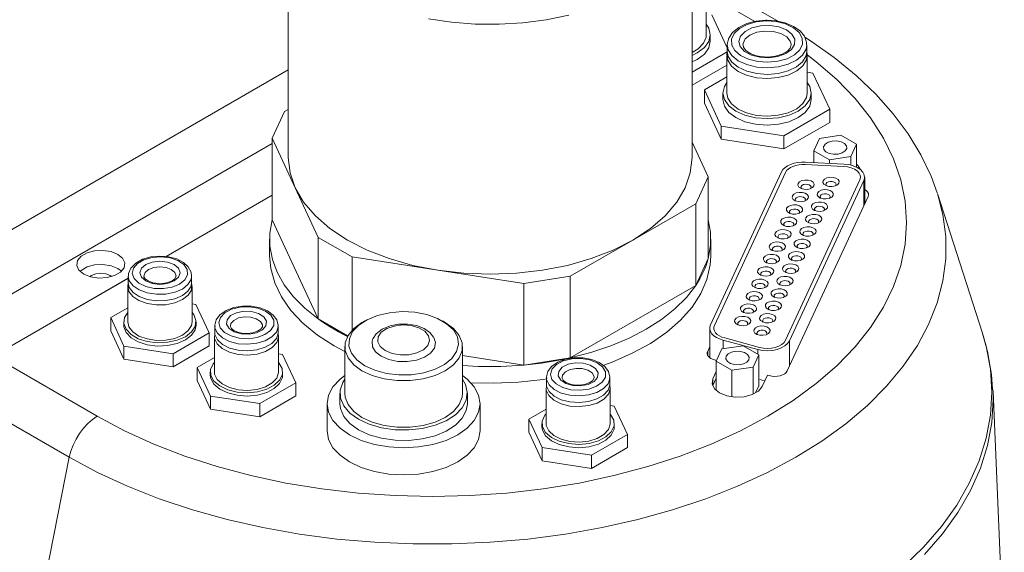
# Model space of a CAD drawing. Extents: x 13 to 426, y 6 to 274.
# Tile 26 of 40: x 106 to 131, y 164 to 177. Entities that reach past the tile are written whole.
import ezdxf

# ---------------------------------------------------------------- set-up
doc = ezdxf.new("R2010")
doc.units = 0
doc.header["$MEASUREMENT"] = 0

msp = doc.modelspace()

# ---------------------------------------------------------------- linework, layer by layer
at = {"color": 7, "linetype": 'Continuous', "lineweight": 15}
for p, q in [((112.875, 180.089), (112.875, 173.867)), ((122.933, 173.867), (122.933, 180.089)), ((125.085, 177.26), (123.206, 178.345)), ((124.494, 177.258), (123.276, 177.961)), ((123.286, 176.927), (123.286, 177.866)), ((123.811, 176.602), (123.429, 177.424)), ((123.386, 176.764), (123.386, 176.927)), ((123.811, 176.676), (123.811, 176.513)), ((123.811, 176.676), (123.812, 176.649)), ((125.401, 176.676), (125.4, 176.693)), ((125.791, 176.513), (125.791, 176.676)), ((122.933, 175.995), (123.811, 176.501)), ((123.801, 176.415), (123.801, 175.476)), ((125.801, 175.476), (125.801, 176.415)), ((123.064, 176.315), (122.933, 176.25)), ((122.933, 175.668), (123.801, 176.169)), ((103.846, 170.843), (112.875, 176.055)), ((123.801, 175.878), (123.239, 175.554)), ((125.944, 175.972), (125.801, 175.994)), ((126.362, 175.071), (125.944, 175.972)), ((123.239, 175.554), (123.657, 174.652)), ((123.239, 175.554), (123.239, 175.227)), ((123.701, 175.476), (123.701, 175.312)), ((125.901, 175.312), (125.901, 175.476)), ((123.239, 175.227), (123.657, 174.326)), ((112.784, 175.017), (112.474, 174.348)), ((112.875, 175.069), (112.784, 175.017)), ((125.219, 174.411), (126.362, 175.071)), ((126.362, 175.071), (126.362, 174.744)), ((123.657, 174.652), (125.219, 174.411)), ((123.657, 174.652), (123.657, 174.326)), ((125.219, 174.084), (126.362, 174.744)), ((125.219, 174.411), (125.219, 174.084)), ((126.64, 174.424), (126.109, 174.342)), ((127.029, 174.199), (126.64, 174.424)), ((112.474, 174.219), (104.39, 169.552)), ((112.474, 174.348), (112.474, 172.316)), ((112.474, 174.348), (113.046, 173.115)), ((123.334, 173.385), (122.933, 174.249)), ((123.657, 174.326), (125.219, 174.084)), ((126.109, 174.342), (125.967, 174.035)), ((126.887, 173.893), (127.029, 174.199)), ((127.029, 174.199), (127.029, 173.633)), ((125.967, 174.035), (126.356, 173.81)), ((125.967, 174.035), (125.967, 173.746)), ((126.704, 173.65), (125.754, 173.698)), ((126.704, 173.65), (125.754, 173.698)), ((126.713, 173.708), (125.763, 173.756)), ((126.356, 173.81), (126.887, 173.893)), ((126.356, 173.81), (126.356, 173.726)), ((126.887, 173.893), (126.887, 173.683)), ((125.163, 173.514), (123.395, 169.705)), ((125.262, 173.499), (123.493, 169.69)), ((125.262, 173.499), (123.493, 169.69)), ((123.024, 172.716), (123.334, 173.385)), ((123.334, 173.385), (123.334, 171.352)), ((125.261, 169.317), (127.115, 173.311)), ((125.261, 169.317), (127.115, 173.311)), ((125.359, 169.302), (127.213, 173.296)), ((127.213, 173.296), (127.213, 172.667)), ((127.233, 172.709), (127.233, 173.381)), ((112.474, 172.931), (109.827, 171.403)), ((109.83, 171.403), (112.474, 172.929)), ((113.046, 173.115), (113.619, 171.882)), ((130.169, 169.496), (129.047, 172.977)), ((121.46, 171.814), (123.024, 172.716)), ((123.024, 172.716), (123.024, 170.684)), ((125.305, 168.556), (127.319, 172.895)), ((112.474, 172.316), (113.619, 169.849)), ((112.41, 171.834), (112.41, 171.419)), ((113.619, 171.882), (114.466, 171.393)), ((113.619, 171.882), (113.619, 169.849)), ((119.896, 170.911), (121.46, 171.814)), ((123.398, 171.419), (123.398, 171.834)), ((114.466, 171.393), (114.466, 169.572)), ((114.466, 171.393), (116.602, 171.062)), ((123.024, 170.684), (123.334, 171.352)), ((116.602, 171.062), (118.739, 170.732)), ((108.888, 170.861), (105.505, 168.908)), ((105.528, 168.92), (108.888, 170.859)), ((108.888, 170.917), (108.888, 170.754)), ((110.468, 170.754), (110.468, 170.917)), ((118.739, 170.732), (119.896, 170.911)), ((118.739, 170.732), (118.739, 168.699)), ((119.896, 170.911), (119.896, 168.878)), ((108.878, 170.656), (108.878, 169.774)), ((110.478, 169.774), (110.478, 170.656)), ((119.896, 168.878), (123.024, 170.684)), ((110.576, 170.211), (110.478, 170.226)), ((108.878, 170.129), (108.451, 169.882)), ((110.905, 169.503), (110.576, 170.211)), ((108.451, 169.882), (108.78, 169.174)), ((108.451, 169.882), (108.451, 169.556)), ((108.778, 169.774), (108.778, 169.693)), ((110.578, 169.693), (110.578, 169.774)), ((113.619, 169.849), (114.354, 169.425)), ((114.782, 169.8), (114.71, 169.758)), ((116.787, 169.758), (116.715, 169.8)), ((108.451, 169.556), (108.78, 168.848)), ((110.007, 168.984), (110.905, 169.503)), ((110.905, 169.503), (110.905, 169.176)), ((111.043, 169.673), (111.043, 169.51)), ((111.043, 169.673), (111.043, 169.659)), ((112.623, 169.51), (112.623, 169.673)), ((123.376, 169.62), (123.376, 168.882)), ((111.033, 169.412), (111.033, 168.53)), ((112.633, 168.53), (112.633, 169.412)), ((123.704, 169.322), (124.569, 169.089)), ((123.704, 169.322), (123.704, 169.105)), ((123.747, 169.375), (124.612, 169.142)), ((123.747, 169.375), (124.612, 169.142)), ((125.359, 169.302), (125.359, 168.673)), ((108.78, 169.174), (110.007, 168.984)), ((108.78, 169.174), (108.78, 168.848)), ((110.007, 168.658), (110.905, 169.176)), ((114.019, 169.177), (114.28, 169.035)), ((114.28, 169.159), (114.28, 167.998)), ((117.217, 167.998), (117.217, 169.159)), ((123.376, 169.159), (123.322, 169.042)), ((123.322, 168.946), (123.322, 169.042)), ((123.677, 169.101), (123.534, 168.794)), ((124.208, 169.183), (123.677, 169.101)), ((124.597, 168.959), (124.208, 169.183)), ((124.569, 169.089), (124.569, 168.975)), ((105.528, 168.92), (108.114, 167.427)), ((108.78, 168.848), (110.007, 168.658)), ((110.007, 168.984), (110.007, 168.658)), ((111.033, 168.885), (110.606, 168.638)), ((112.731, 168.967), (112.633, 168.982)), ((113.06, 168.259), (112.731, 168.967)), ((117.217, 168.935), (118.739, 168.699)), ((118.739, 168.699), (119.896, 168.878)), ((123.489, 168.828), (123.543, 168.813)), ((123.534, 168.794), (123.923, 168.57)), ((123.534, 168.064), (123.534, 168.794)), ((124.454, 168.652), (124.597, 168.959)), ((124.597, 168.959), (124.597, 168.181)), ((110.606, 168.638), (110.935, 167.93)), ((110.606, 168.638), (110.606, 168.312)), ((110.933, 168.53), (110.933, 168.448)), ((112.733, 168.448), (112.733, 168.53)), ((123.534, 168.537), (123.452, 168.36)), ((123.923, 168.57), (124.454, 168.652)), ((123.923, 168.57), (123.923, 167.907)), ((124.454, 168.652), (124.454, 167.975)), ((110.606, 168.312), (110.935, 167.603)), ((112.162, 167.74), (113.06, 168.259)), ((113.06, 168.259), (113.06, 167.932)), ((119.305, 168.388), (119.305, 168.224)), ((119.305, 168.388), (119.305, 168.373)), ((120.885, 168.224), (120.885, 168.388)), ((123.452, 168.194), (123.534, 168.371)), ((123.452, 168.194), (123.452, 168.36)), ((124.619, 168.339), (124.741, 168.304)), ((124.679, 168.17), (124.809, 168.451)), ((124.809, 168.451), (124.854, 168.438)), ((119.295, 168.126), (119.295, 167.244)), ((120.895, 167.244), (120.895, 168.126)), ((123.447, 168.182), (123.452, 168.194)), ((124.597, 168.181), (124.516, 168.006)), ((130.429, 168.095), (130.431, 168.045)), ((130.711, 161.495), (130.431, 168.045)), ((107.419, 166.403), (104.832, 167.896)), ((110.935, 167.93), (112.162, 167.74)), ((110.935, 167.93), (110.935, 167.603)), ((112.162, 167.414), (113.06, 167.932)), ((114.161, 167.998), (114.161, 167.738)), ((117.336, 167.738), (117.336, 167.998)), ((110.935, 167.603), (112.162, 167.414)), ((112.162, 167.74), (112.162, 167.414)), ((113.843, 167.738), (113.843, 167.064)), ((117.653, 167.064), (117.653, 167.738)), ((119.295, 167.599), (118.868, 167.353)), ((120.993, 167.681), (120.895, 167.696)), ((121.322, 166.973), (120.993, 167.681)), ((118.868, 167.353), (119.197, 166.644)), ((118.868, 167.353), (118.868, 167.026)), ((119.195, 167.244), (119.195, 167.163)), ((120.995, 167.163), (120.995, 167.244)), ((118.868, 167.026), (119.197, 166.318)), ((120.424, 166.455), (121.322, 166.973)), ((121.322, 166.973), (121.322, 166.646)), ((119.197, 166.644), (120.424, 166.455)), ((119.197, 166.644), (119.197, 166.318)), ((120.424, 166.128), (121.322, 166.646)), ((107.419, 166.403), (106.612, 162.336)), ((119.197, 166.318), (120.424, 166.128)), ((120.424, 166.455), (120.424, 166.128))]:
    msp.add_line(p, q, dxfattribs=at)
at = {"color": 7, "linetype": 'Continuous', "lineweight": 15, "flags": 128}
for points in [[(116.364, 177.325), (116.941, 177.239), (117.532, 177.193), (118.128, 177.188), (118.72, 177.224), (119.301, 177.3), (119.863, 177.415)], [(122.933, 176.414), (123.064, 176.478), (123.239, 176.61), (123.349, 176.763), (123.386, 176.927), (123.349, 177.092), (123.286, 177.192)], [(124.798, 177.288), (124.772, 177.29), (124.525, 177.266), (124.295, 177.206), (124.095, 177.11), (123.939, 176.982), (123.847, 176.844), (123.811, 176.697), (123.819, 176.644)], [(124.57, 176.261), (124.822, 176.244), (125.072, 176.268), (125.299, 176.332), (125.487, 176.431), (125.619, 176.555), (125.684, 176.697), (125.678, 176.843), (125.601, 176.982), (125.459, 177.103), (125.264, 177.196), (125.031, 177.254), (124.779, 177.271), (124.53, 177.247), (124.302, 177.183), (124.114, 177.085), (123.982, 176.96), (123.917, 176.819), (123.923, 176.672), (124, 176.533), (124.142, 176.412), (124.337, 176.319), (124.57, 176.261)], [(124.619, 176.367), (124.41, 176.422), (124.242, 176.514), (124.135, 176.632), (124.101, 176.763), (124.142, 176.894), (124.254, 177.01), (124.426, 177.099), (124.638, 177.151), (124.868, 177.16), (125.091, 177.125), (125.282, 177.051), (125.421, 176.945), (125.493, 176.819), (125.489, 176.686), (125.412, 176.56), (125.267, 176.457), (125.073, 176.385), (124.849, 176.354), (124.619, 176.367)], [(125.782, 176.674), (125.786, 176.739), (125.731, 176.89), (125.622, 177.023), (125.461, 177.136), (125.256, 177.223), (125.02, 177.275), (124.798, 177.288)], [(123.286, 176.927), (123.281, 176.868), (123.216, 176.715), (123.083, 176.578), (122.933, 176.487)], [(125.4, 176.693), (125.38, 176.766), (125.292, 176.875), (125.145, 176.96), (124.956, 177.011), (124.748, 177.021), (124.547, 176.99), (124.376, 176.921), (124.257, 176.822), (124.203, 176.706), (124.201, 176.673)], [(129.038, 172.99), (128.888, 173.408), (128.634, 173.939), (128.319, 174.457), (127.944, 174.962), (127.511, 175.449), (127.021, 175.916), (126.477, 176.361), (125.882, 176.779), (125.739, 176.868)], [(123.386, 176.764), (123.349, 176.6), (123.239, 176.446), (123.064, 176.315)], [(123.812, 176.649), (123.834, 176.553), (123.927, 176.407), (124.085, 176.281), (124.296, 176.184), (124.544, 176.124)], [(124.635, 176.384), (124.541, 176.404), (124.383, 176.462), (124.271, 176.539), (124.213, 176.619), (124.205, 176.673)], [(124.544, 176.124), (124.812, 176.104), (125.078, 176.127), (125.325, 176.191), (125.532, 176.291), (125.685, 176.419), (125.772, 176.566), (125.791, 176.674)], [(125.398, 176.688), (125.4, 176.68), (125.377, 176.596), (125.307, 176.519), (125.179, 176.444), (125.011, 176.392), (124.821, 176.372), (124.635, 176.384)], [(108.114, 167.427), (108.795, 167.063), (109.524, 166.732), (110.295, 166.434), (111.104, 166.173), (111.946, 165.948), (112.817, 165.763), (113.709, 165.618), (114.619, 165.513), (115.54, 165.45), (116.467, 165.429), (117.394, 165.45), (118.315, 165.513), (119.224, 165.618), (120.117, 165.763), (120.987, 165.948), (121.83, 166.173), (122.639, 166.434), (123.41, 166.732), (124.138, 167.063), (124.819, 167.427), (125.449, 167.82), (126.023, 168.24), (126.539, 168.685), (126.992, 169.153), (127.38, 169.639), (127.701, 170.141), (127.953, 170.657), (128.134, 171.182), (128.243, 171.713), (128.279, 172.248), (128.243, 172.784), (128.134, 173.315), (127.953, 173.84), (127.701, 174.356), (127.38, 174.858), (126.992, 175.344), (126.539, 175.811), (126.023, 176.257), (125.8, 176.428)], [(123.811, 176.498), (123.802, 176.448), (123.824, 176.291), (123.918, 176.143), (124.078, 176.016), (124.291, 175.918), (124.542, 175.857)], [(123.811, 176.513), (123.834, 176.39), (123.927, 176.244), (124.085, 176.118), (124.296, 176.021), (124.544, 175.961)], [(124.542, 175.857), (124.812, 175.837), (125.081, 175.861), (125.33, 175.925), (125.539, 176.025), (125.694, 176.155), (125.782, 176.304), (125.797, 176.461), (125.79, 176.498)], [(124.544, 175.961), (124.812, 175.941), (125.078, 175.964), (125.325, 176.028), (125.532, 176.127), (125.685, 176.256), (125.772, 176.403), (125.791, 176.513)], [(123.801, 175.74), (123.738, 175.64), (123.701, 175.476), (123.738, 175.311), (123.848, 175.158), (124.023, 175.027), (124.251, 174.926), (124.516, 174.862)], [(124.516, 174.862), (124.801, 174.841), (125.085, 174.862), (125.351, 174.926), (125.578, 175.027), (125.753, 175.158), (125.863, 175.311), (125.901, 175.476), (125.863, 175.64), (125.801, 175.74)], [(124.542, 174.918), (124.291, 174.979), (124.078, 175.077), (123.918, 175.204), (123.824, 175.352), (123.801, 175.476)], [(125.801, 175.476), (125.782, 175.365), (125.694, 175.216), (125.539, 175.086), (125.33, 174.986), (125.081, 174.922), (124.812, 174.898), (124.542, 174.918)], [(125.901, 175.312), (125.863, 175.148), (125.753, 174.995), (125.578, 174.863), (125.351, 174.762), (125.085, 174.699), (124.801, 174.677), (124.516, 174.699), (124.251, 174.762), (124.023, 174.863), (123.848, 174.995), (123.738, 175.148), (123.701, 175.312)], [(126.78, 174.161), (126.73, 174.22), (126.644, 174.263), (126.536, 174.284), (126.422, 174.28), (126.32, 174.251), (126.245, 174.201), (126.208, 174.139), (126.216, 174.073), (126.266, 174.014), (126.352, 173.971), (126.46, 173.95), (126.573, 173.954), (126.676, 173.983), (126.751, 174.033), (126.787, 174.095), (126.78, 174.161)], [(112.875, 173.867), (112.918, 173.488), (113.046, 173.115)], [(121.46, 171.814), (121.894, 172.099), (122.259, 172.415), (122.55, 172.756), (122.762, 173.115), (122.89, 173.488), (122.933, 173.867)], [(125.163, 173.514), (125.197, 173.568), (125.247, 173.617), (125.311, 173.661), (125.387, 173.698), (125.473, 173.727), (125.566, 173.746), (125.663, 173.756), (125.763, 173.756)], [(125.262, 173.499), (125.289, 173.543), (125.33, 173.584), (125.382, 173.62), (125.445, 173.65), (125.515, 173.674), (125.592, 173.69), (125.672, 173.698), (125.754, 173.698)], [(125.262, 173.499), (125.289, 173.543), (125.33, 173.584), (125.382, 173.62), (125.445, 173.65), (125.515, 173.674), (125.592, 173.69), (125.672, 173.698), (125.754, 173.698)], [(126.713, 173.708), (126.835, 173.694), (126.948, 173.665), (127.048, 173.623), (127.13, 173.569), (127.189, 173.507), (127.224, 173.438), (127.232, 173.367), (127.213, 173.296)], [(127.121, 173.577), (127.073, 173.66), (127.029, 173.706)], [(126.704, 173.65), (126.804, 173.638), (126.897, 173.615), (126.979, 173.58), (127.046, 173.536), (127.095, 173.484), (127.124, 173.428), (127.131, 173.369), (127.115, 173.311)], [(126.704, 173.65), (126.804, 173.638), (126.897, 173.615), (126.979, 173.58), (127.046, 173.536), (127.095, 173.484), (127.124, 173.428), (127.131, 173.369), (127.115, 173.311)], [(125.576, 173.224), (125.611, 173.265), (125.67, 173.295), (125.745, 173.31), (125.825, 173.307), (125.896, 173.287), (125.948, 173.252), (125.973, 173.209), (125.968, 173.163), (125.933, 173.122), (125.874, 173.092), (125.799, 173.077), (125.719, 173.08), (125.648, 173.101), (125.596, 173.135), (125.571, 173.178), (125.576, 173.224)], [(125.882, 173.095), (125.895, 173.112), (125.898, 173.141), (125.882, 173.168), (125.849, 173.19), (125.805, 173.202), (125.755, 173.204), (125.709, 173.195), (125.671, 173.176), (125.649, 173.15), (125.649, 173.15)], [(126.197, 173.293), (126.232, 173.334), (126.292, 173.365), (126.367, 173.379), (126.446, 173.376), (126.517, 173.356), (126.569, 173.322), (126.595, 173.278), (126.59, 173.233), (126.554, 173.192), (126.495, 173.161), (126.42, 173.147), (126.341, 173.15), (126.27, 173.17), (126.217, 173.204), (126.192, 173.248), (126.197, 173.293)], [(126.271, 173.22), (126.267, 173.191), (126.283, 173.165)], [(126.504, 173.165), (126.516, 173.182), (126.519, 173.21), (126.503, 173.237), (126.471, 173.259), (126.426, 173.272), (126.377, 173.274), (126.33, 173.264), (126.292, 173.245), (126.271, 173.22)], [(129.047, 172.977), (129.182, 172.454), (129.254, 171.903), (129.254, 171.35), (129.182, 170.8), (129.04, 170.253), (128.827, 169.715), (128.545, 169.187), (128.195, 168.673), (127.78, 168.175), (127.302, 167.696), (126.763, 167.24), (126.166, 166.808), (125.515, 166.403), (124.814, 166.027), (124.065, 165.683), (123.275, 165.372), (122.446, 165.096), (121.584, 164.856), (120.693, 164.654), (119.779, 164.491), (118.846, 164.368), (117.9, 164.286), (116.945, 164.245), (115.988, 164.245), (115.034, 164.286), (114.088, 164.368), (113.155, 164.491), (112.241, 164.654), (111.35, 164.856), (110.488, 165.096), (109.659, 165.372), (108.868, 165.683), (108.12, 166.027), (107.419, 166.403)], [(113.046, 173.115), (113.258, 172.756), (113.549, 172.415), (113.914, 172.099), (114.348, 171.814), (114.842, 171.563), (115.389, 171.352), (115.979, 171.184), (116.602, 171.062)], [(125.432, 172.915), (125.467, 172.956), (125.527, 172.987), (125.602, 173.001), (125.681, 172.998), (125.752, 172.978), (125.805, 172.944), (125.83, 172.9), (125.825, 172.855), (125.79, 172.814), (125.73, 172.783), (125.655, 172.769), (125.576, 172.772), (125.505, 172.792), (125.453, 172.826), (125.427, 172.87), (125.432, 172.915)], [(125.649, 173.15), (125.646, 173.122), (125.662, 173.095)], [(126.054, 172.985), (126.089, 173.026), (126.148, 173.056), (126.223, 173.071), (126.303, 173.068), (126.374, 173.047), (126.426, 173.013), (126.451, 172.97), (126.446, 172.924), (126.411, 172.883), (126.352, 172.853), (126.276, 172.838), (126.197, 172.841), (126.126, 172.861), (126.074, 172.896), (126.048, 172.939), (126.054, 172.985)], [(126.36, 172.856), (126.373, 172.873), (126.376, 172.902), (126.36, 172.929), (126.327, 172.95), (126.283, 172.963), (126.233, 172.965), (126.186, 172.956), (126.149, 172.937), (126.127, 172.911)], [(127.319, 172.895), (127.33, 172.936), (127.325, 172.976), (127.305, 173.015), (127.27, 173.051), (127.233, 173.076)], [(125.289, 172.607), (125.324, 172.648), (125.384, 172.678), (125.459, 172.692), (125.538, 172.689), (125.609, 172.669), (125.661, 172.635), (125.687, 172.591), (125.682, 172.546), (125.647, 172.505), (125.587, 172.475), (125.512, 172.46), (125.433, 172.463), (125.362, 172.483), (125.309, 172.518), (125.284, 172.561), (125.289, 172.607)], [(125.506, 172.842), (125.503, 172.813), (125.518, 172.786)], [(125.739, 172.786), (125.751, 172.804), (125.755, 172.832), (125.739, 172.859), (125.706, 172.881), (125.662, 172.894), (125.612, 172.895), (125.565, 172.886), (125.528, 172.867), (125.506, 172.842)], [(125.91, 172.676), (125.945, 172.717), (126.005, 172.747), (126.08, 172.762), (126.159, 172.759), (126.23, 172.739), (126.283, 172.704), (126.308, 172.661), (126.303, 172.615), (126.268, 172.574), (126.208, 172.544), (126.133, 172.529), (126.054, 172.532), (125.983, 172.552), (125.931, 172.587), (125.905, 172.63), (125.91, 172.676)], [(126.127, 172.911), (126.124, 172.883), (126.14, 172.856)], [(125.363, 172.533), (125.359, 172.504), (125.375, 172.478)], [(125.596, 172.478), (125.608, 172.495), (125.611, 172.524), (125.595, 172.551), (125.563, 172.572), (125.518, 172.585), (125.469, 172.587), (125.422, 172.577), (125.385, 172.559), (125.363, 172.533), (125.363, 172.533)], [(125.767, 172.367), (125.802, 172.408), (125.862, 172.438), (125.937, 172.453), (126.016, 172.45), (126.087, 172.43), (126.139, 172.395), (126.165, 172.352), (126.16, 172.306), (126.125, 172.265), (126.065, 172.235), (125.99, 172.22), (125.911, 172.223), (125.84, 172.244), (125.787, 172.278), (125.762, 172.321), (125.767, 172.367)], [(125.984, 172.602), (125.981, 172.574), (125.996, 172.547)], [(126.217, 172.547), (126.229, 172.564), (126.233, 172.593), (126.217, 172.62), (126.184, 172.641), (126.139, 172.654), (126.09, 172.656), (126.043, 172.647), (126.006, 172.628), (125.984, 172.602), (125.984, 172.602)], [(112.474, 172.316), (112.417, 171.989), (112.418, 171.661), (112.479, 171.334), (112.597, 171.013), (112.773, 170.701), (113.003, 170.401), (113.286, 170.116), (113.619, 169.849)], [(123.334, 171.352), (123.392, 171.679), (123.39, 172.007), (123.334, 172.316)], [(125.146, 172.298), (125.181, 172.339), (125.24, 172.369), (125.316, 172.384), (125.395, 172.381), (125.466, 172.36), (125.518, 172.326), (125.544, 172.283), (125.538, 172.237), (125.503, 172.196), (125.444, 172.166), (125.369, 172.151), (125.289, 172.154), (125.218, 172.174), (125.166, 172.209), (125.141, 172.252), (125.146, 172.298)], [(125.219, 172.224), (125.216, 172.196), (125.232, 172.169)], [(125.452, 172.169), (125.465, 172.186), (125.468, 172.215), (125.452, 172.242), (125.419, 172.263), (125.375, 172.276), (125.326, 172.278), (125.279, 172.269), (125.241, 172.25), (125.219, 172.224)], [(125.841, 172.294), (125.837, 172.265), (125.853, 172.238)], [(126.074, 172.238), (126.086, 172.256), (126.089, 172.284), (126.073, 172.311), (126.041, 172.333), (125.996, 172.345), (125.947, 172.347), (125.9, 172.338), (125.863, 172.319), (125.841, 172.294)], [(125.002, 171.989), (125.038, 172.03), (125.097, 172.06), (125.172, 172.075), (125.251, 172.072), (125.322, 172.052), (125.375, 172.017), (125.4, 171.974), (125.395, 171.928), (125.36, 171.887), (125.3, 171.857), (125.225, 171.842), (125.146, 171.845), (125.075, 171.866), (125.023, 171.9), (124.997, 171.943), (125.002, 171.989)], [(125.309, 171.86), (125.321, 171.877), (125.325, 171.906), (125.309, 171.933), (125.276, 171.955), (125.232, 171.967), (125.182, 171.969), (125.135, 171.96), (125.098, 171.941), (125.076, 171.915)], [(125.624, 172.058), (125.659, 172.099), (125.718, 172.13), (125.793, 172.144), (125.873, 172.141), (125.944, 172.121), (125.996, 172.087), (126.021, 172.043), (126.016, 171.998), (125.981, 171.957), (125.922, 171.926), (125.847, 171.912), (125.767, 171.915), (125.696, 171.935), (125.644, 171.969), (125.619, 172.013), (125.624, 172.058)], [(125.697, 171.985), (125.694, 171.956), (125.71, 171.93)], [(125.93, 171.93), (125.943, 171.947), (125.946, 171.975), (125.93, 172.002), (125.897, 172.024), (125.853, 172.037), (125.803, 172.038), (125.756, 172.029), (125.719, 172.01), (125.697, 171.985), (125.697, 171.985)], [(116.602, 171.062), (117.248, 170.988), (117.904, 170.963), (118.561, 170.988), (119.206, 171.062), (119.829, 171.184), (120.419, 171.352), (120.966, 171.563), (121.46, 171.814)], [(124.859, 171.68), (124.894, 171.721), (124.954, 171.751), (125.029, 171.766), (125.108, 171.763), (125.179, 171.743), (125.231, 171.709), (125.257, 171.665), (125.252, 171.62), (125.217, 171.578), (125.157, 171.548), (125.082, 171.534), (125.003, 171.537), (124.932, 171.557), (124.879, 171.591), (124.854, 171.635), (124.859, 171.68)], [(125.076, 171.915), (125.073, 171.887), (125.088, 171.86)], [(125.48, 171.75), (125.515, 171.791), (125.575, 171.821), (125.65, 171.836), (125.729, 171.833), (125.8, 171.812), (125.853, 171.778), (125.878, 171.735), (125.873, 171.689), (125.838, 171.648), (125.778, 171.618), (125.703, 171.603), (125.624, 171.606), (125.553, 171.626), (125.501, 171.661), (125.475, 171.704), (125.48, 171.75)], [(125.787, 171.621), (125.799, 171.638), (125.803, 171.667), (125.787, 171.694), (125.754, 171.715), (125.71, 171.728), (125.66, 171.73), (125.613, 171.721), (125.576, 171.702), (125.554, 171.676), (125.554, 171.676)], [(107.781, 170.968), (107.951, 170.899), (108.153, 170.868), (108.36, 170.879), (108.549, 170.93), (108.697, 171.015), (108.785, 171.124), (108.803, 171.244), (108.749, 171.36), (108.629, 171.458), (108.459, 171.527), (108.257, 171.558), (108.05, 171.548), (107.861, 171.497), (107.714, 171.412), (107.625, 171.303), (107.607, 171.183), (107.661, 171.067), (107.781, 170.968)], [(124.716, 171.371), (124.751, 171.413), (124.811, 171.443), (124.886, 171.457), (124.965, 171.454), (125.036, 171.434), (125.088, 171.4), (125.114, 171.356), (125.108, 171.311), (125.073, 171.27), (125.014, 171.24), (124.939, 171.225), (124.86, 171.228), (124.788, 171.248), (124.736, 171.282), (124.711, 171.326), (124.716, 171.371)], [(124.933, 171.607), (124.93, 171.578), (124.945, 171.551)], [(125.166, 171.551), (125.178, 171.569), (125.181, 171.597), (125.165, 171.624), (125.133, 171.646), (125.088, 171.658), (125.039, 171.66), (124.992, 171.651), (124.955, 171.632), (124.933, 171.607), (124.933, 171.607)], [(125.337, 171.441), (125.372, 171.482), (125.432, 171.512), (125.507, 171.527), (125.586, 171.524), (125.657, 171.504), (125.709, 171.469), (125.735, 171.426), (125.73, 171.38), (125.695, 171.339), (125.635, 171.309), (125.56, 171.294), (125.481, 171.297), (125.41, 171.317), (125.357, 171.352), (125.332, 171.395), (125.337, 171.441)], [(125.554, 171.676), (125.551, 171.647), (125.566, 171.621)], [(107.689, 171.037), (107.714, 171.059), (107.861, 171.144), (108.05, 171.195), (108.257, 171.206), (108.459, 171.175), (108.629, 171.106), (108.721, 171.037)], [(109.79, 171.406), (109.669, 171.416), (109.448, 171.395), (109.245, 171.337), (109.074, 171.242), (108.949, 171.114), (108.894, 170.983), (108.896, 170.914)], [(110.166, 170.717), (110.298, 170.824), (110.362, 170.95), (110.353, 171.081), (110.271, 171.203), (110.124, 171.303), (109.929, 171.37), (109.706, 171.397), (109.481, 171.381), (109.277, 171.323), (109.116, 171.231), (109.016, 171.113), (108.988, 170.983), (109.035, 170.854), (109.151, 170.742), (109.325, 170.657), (109.536, 170.609), (109.763, 170.604), (109.981, 170.641), (110.166, 170.717)], [(110.031, 170.795), (109.869, 170.732), (109.678, 170.711), (109.486, 170.732), (109.324, 170.795), (109.216, 170.889), (109.178, 170.999), (109.216, 171.11), (109.324, 171.203), (109.486, 171.266), (109.678, 171.288), (109.869, 171.266), (110.031, 171.203), (110.14, 171.11), (110.178, 170.999), (110.14, 170.889), (110.031, 170.795)], [(110.461, 170.908), (110.453, 171.016), (110.384, 171.145), (110.264, 171.255), (110.095, 171.343), (109.89, 171.398), (109.79, 171.406)], [(112.41, 171.419), (112.437, 171.103), (112.536, 170.745), (112.704, 170.396), (112.94, 170.061), (113.24, 169.743), (113.602, 169.447), (114.019, 169.177)], [(120.712, 168.693), (120.94, 168.776), (121.442, 168.993), (121.898, 169.241), (122.302, 169.519), (122.649, 169.82), (122.934, 170.143), (123.153, 170.482), (123.304, 170.834), (123.384, 171.193), (123.398, 171.419)], [(123.024, 170.684), (123.077, 170.765), (123.125, 170.847), (123.17, 170.93), (123.211, 171.013), (123.248, 171.097), (123.281, 171.182), (123.309, 171.267), (123.334, 171.352)], [(124.789, 171.298), (124.786, 171.269), (124.802, 171.243)], [(125.023, 171.243), (125.035, 171.26), (125.038, 171.288), (125.022, 171.316), (124.989, 171.337), (124.945, 171.35), (124.896, 171.352), (124.849, 171.342), (124.811, 171.324), (124.789, 171.298)], [(125.194, 171.132), (125.229, 171.173), (125.288, 171.203), (125.364, 171.218), (125.443, 171.215), (125.514, 171.195), (125.566, 171.16), (125.592, 171.117), (125.586, 171.071), (125.551, 171.03), (125.492, 171), (125.417, 170.985), (125.337, 170.988), (125.266, 171.009), (125.214, 171.043), (125.189, 171.086), (125.194, 171.132)], [(125.411, 171.367), (125.407, 171.339), (125.423, 171.312)], [(125.644, 171.312), (125.656, 171.329), (125.659, 171.358), (125.643, 171.385), (125.611, 171.406), (125.566, 171.419), (125.517, 171.421), (125.47, 171.412), (125.433, 171.393), (125.411, 171.367), (125.411, 171.367)], [(107.933, 170.905), (107.972, 170.932), (108.079, 170.973), (108.205, 170.987), (108.331, 170.973), (108.438, 170.932), (108.477, 170.905)], [(110.078, 170.915), (110.078, 170.917), (110.047, 171.006), (109.961, 171.081), (109.831, 171.131), (109.678, 171.148), (109.525, 171.131), (109.395, 171.081), (109.308, 171.006), (109.278, 170.918)], [(124.573, 171.063), (124.608, 171.104), (124.667, 171.134), (124.742, 171.149), (124.821, 171.146), (124.893, 171.125), (124.945, 171.091), (124.97, 171.048), (124.965, 171.002), (124.93, 170.961), (124.87, 170.931), (124.795, 170.916), (124.716, 170.919), (124.645, 170.939), (124.593, 170.974), (124.567, 171.017), (124.573, 171.063)], [(124.646, 170.989), (124.643, 170.961), (124.658, 170.934)], [(124.879, 170.934), (124.892, 170.951), (124.895, 170.98), (124.879, 171.007), (124.846, 171.028), (124.802, 171.041), (124.752, 171.043), (124.705, 171.034), (124.668, 171.015), (124.646, 170.989), (124.646, 170.989)], [(125.267, 171.058), (125.264, 171.03), (125.28, 171.003)], [(125.5, 171.003), (125.513, 171.021), (125.516, 171.049), (125.5, 171.076), (125.467, 171.098), (125.423, 171.11), (125.373, 171.112), (125.327, 171.103), (125.289, 171.084), (125.267, 171.058), (125.267, 171.058)], [(108.889, 170.732), (108.878, 170.673), (108.905, 170.537), (109, 170.41), (109.156, 170.306), (109.358, 170.233), (109.588, 170.197), (109.827, 170.202), (110.052, 170.248), (110.243, 170.33)], [(108.888, 170.915), (108.915, 170.799), (109.009, 170.675), (109.162, 170.572), (109.362, 170.499), (109.589, 170.464), (109.825, 170.469), (110.047, 170.514), (110.236, 170.595)], [(108.888, 170.754), (108.915, 170.636), (109.009, 170.512), (109.162, 170.409), (109.362, 170.336), (109.589, 170.301), (109.825, 170.306), (110.047, 170.351), (110.236, 170.432)], [(109.981, 170.8), (109.924, 170.772), (109.797, 170.738), (109.648, 170.729), (109.501, 170.75), (109.381, 170.796), (109.308, 170.852), (109.28, 170.901), (109.282, 170.918)], [(110.074, 170.917), (110.074, 170.896), (110.039, 170.843), (109.981, 170.8)], [(110.236, 170.595), (110.376, 170.704), (110.454, 170.833), (110.468, 170.909)], [(110.236, 170.432), (110.376, 170.541), (110.454, 170.669), (110.468, 170.754)], [(110.243, 170.33), (110.385, 170.44), (110.464, 170.57), (110.473, 170.708), (110.467, 170.732)], [(124.429, 170.754), (124.464, 170.795), (124.524, 170.825), (124.599, 170.84), (124.678, 170.837), (124.749, 170.817), (124.801, 170.782), (124.827, 170.739), (124.822, 170.693), (124.787, 170.652), (124.727, 170.622), (124.652, 170.607), (124.573, 170.61), (124.502, 170.631), (124.45, 170.665), (124.424, 170.708), (124.429, 170.754)], [(124.736, 170.625), (124.748, 170.642), (124.751, 170.671), (124.736, 170.698), (124.703, 170.72), (124.658, 170.732), (124.609, 170.734), (124.562, 170.725), (124.525, 170.706), (124.503, 170.68), (124.503, 170.68)], [(125.05, 170.823), (125.086, 170.864), (125.145, 170.895), (125.22, 170.909), (125.299, 170.906), (125.37, 170.886), (125.423, 170.852), (125.448, 170.808), (125.443, 170.763), (125.408, 170.722), (125.348, 170.691), (125.273, 170.677), (125.194, 170.68), (125.123, 170.7), (125.071, 170.734), (125.045, 170.778), (125.05, 170.823)], [(125.124, 170.75), (125.121, 170.721), (125.136, 170.694)], [(125.357, 170.694), (125.369, 170.712), (125.373, 170.74), (125.357, 170.767), (125.324, 170.789), (125.28, 170.802), (125.23, 170.803), (125.183, 170.794), (125.146, 170.775), (125.124, 170.75)], [(119.896, 168.878), (120.415, 169.013), (120.907, 169.178), (121.366, 169.371), (121.789, 169.591), (122.17, 169.835), (122.505, 170.101), (122.791, 170.384), (123.024, 170.684)], [(124.286, 170.445), (124.321, 170.486), (124.381, 170.516), (124.456, 170.531), (124.535, 170.528), (124.606, 170.508), (124.658, 170.473), (124.684, 170.43), (124.678, 170.384), (124.643, 170.343), (124.584, 170.313), (124.509, 170.299), (124.43, 170.302), (124.359, 170.322), (124.306, 170.356), (124.281, 170.4), (124.286, 170.445)], [(124.503, 170.68), (124.5, 170.652), (124.515, 170.625)], [(124.907, 170.515), (124.942, 170.556), (125.002, 170.586), (125.077, 170.6), (125.156, 170.597), (125.227, 170.577), (125.279, 170.543), (125.305, 170.499), (125.3, 170.454), (125.265, 170.413), (125.205, 170.383), (125.13, 170.368), (125.051, 170.371), (124.98, 170.391), (124.927, 170.426), (124.902, 170.469), (124.907, 170.515)], [(125.214, 170.386), (125.226, 170.403), (125.229, 170.432), (125.213, 170.459), (125.181, 170.48), (125.136, 170.493), (125.087, 170.495), (125.04, 170.485), (125.003, 170.467), (124.981, 170.441)], [(124.143, 170.136), (124.178, 170.177), (124.237, 170.208), (124.312, 170.222), (124.391, 170.219), (124.463, 170.199), (124.515, 170.165), (124.54, 170.121), (124.535, 170.076), (124.5, 170.035), (124.44, 170.004), (124.365, 169.99), (124.286, 169.993), (124.215, 170.013), (124.163, 170.047), (124.137, 170.091), (124.143, 170.136)], [(124.36, 170.372), (124.356, 170.343), (124.372, 170.316)], [(124.593, 170.316), (124.605, 170.334), (124.608, 170.362), (124.592, 170.389), (124.56, 170.411), (124.515, 170.423), (124.466, 170.425), (124.419, 170.416), (124.381, 170.397), (124.36, 170.372)], [(124.764, 170.206), (124.799, 170.247), (124.859, 170.277), (124.934, 170.292), (125.013, 170.289), (125.084, 170.268), (125.136, 170.234), (125.162, 170.191), (125.156, 170.145), (125.121, 170.104), (125.062, 170.074), (124.987, 170.059), (124.908, 170.062), (124.836, 170.082), (124.784, 170.117), (124.759, 170.16), (124.764, 170.206)], [(124.981, 170.441), (124.978, 170.412), (124.993, 170.386)], [(108.878, 170.012), (108.798, 169.885), (108.78, 169.737), (108.835, 169.593), (108.957, 169.463), (109.138, 169.358), (109.363, 169.288), (109.614, 169.256), (109.869, 169.267), (110.109, 169.318), (110.314, 169.407)], [(110.314, 169.407), (110.468, 169.525), (110.557, 169.664), (110.575, 169.811), (110.521, 169.956), (110.478, 170.012)], [(111.831, 170.167), (111.736, 170.168), (111.521, 170.132), (111.328, 170.06), (111.173, 169.952), (111.081, 169.829), (111.044, 169.695), (111.05, 169.655)], [(111.654, 169.37), (111.881, 169.358), (112.101, 169.388), (112.293, 169.458), (112.435, 169.561), (112.512, 169.684), (112.515, 169.815), (112.444, 169.94), (112.307, 170.044), (112.119, 170.117), (111.899, 170.151), (111.673, 170.142), (111.464, 170.091), (111.294, 170.004), (111.184, 169.889), (111.143, 169.76), (111.177, 169.631), (111.283, 169.515), (111.448, 169.425), (111.654, 169.37)], [(111.704, 169.476), (111.529, 169.526), (111.4, 169.611), (111.337, 169.717), (111.35, 169.83), (111.436, 169.931), (111.583, 170.005), (111.768, 170.041), (111.962, 170.034), (112.137, 169.984), (112.266, 169.899), (112.329, 169.793), (112.316, 169.68), (112.23, 169.579), (112.083, 169.505), (111.898, 169.469), (111.704, 169.476)], [(112.617, 169.649), (112.623, 169.684), (112.587, 169.825), (112.498, 169.947), (112.358, 170.049), (112.173, 170.125), (111.959, 170.165), (111.831, 170.167)], [(114.782, 168.684), (115.031, 168.571), (115.319, 168.493), (115.629, 168.456), (115.946, 168.461), (116.253, 168.509), (116.532, 168.596), (116.769, 168.718), (116.951, 168.868), (117.068, 169.038), (117.114, 169.219), (117.087, 169.402), (116.987, 169.575), (116.82, 169.731), (116.596, 169.861), (116.326, 169.957), (116.025, 170.015), (115.709, 170.031), (115.395, 170.004), (115.1, 169.936), (114.84, 169.831), (114.629, 169.694), (114.478, 169.533), (114.396, 169.356), (114.387, 169.173), (114.451, 168.994), (114.585, 168.828), (114.782, 168.684)], [(124.216, 170.063), (124.213, 170.034), (124.229, 170.008)], [(124.449, 170.008), (124.462, 170.025), (124.465, 170.053), (124.449, 170.08), (124.416, 170.102), (124.372, 170.115), (124.322, 170.117), (124.275, 170.107), (124.238, 170.088), (124.216, 170.063)], [(124.621, 169.897), (124.656, 169.938), (124.715, 169.968), (124.79, 169.983), (124.869, 169.98), (124.941, 169.96), (124.993, 169.925), (125.018, 169.882), (125.013, 169.836), (124.978, 169.795), (124.918, 169.765), (124.843, 169.75), (124.764, 169.753), (124.693, 169.774), (124.641, 169.808), (124.615, 169.851), (124.621, 169.897)], [(124.837, 170.132), (124.834, 170.104), (124.85, 170.077)], [(125.07, 170.077), (125.083, 170.094), (125.086, 170.123), (125.07, 170.15), (125.037, 170.171), (124.993, 170.184), (124.944, 170.186), (124.897, 170.177), (124.859, 170.158), (124.837, 170.132), (124.837, 170.132)], [(110.243, 169.448), (110.052, 169.366), (109.827, 169.321), (109.588, 169.315), (109.358, 169.351), (109.156, 169.424), (109, 169.529), (108.905, 169.655), (108.878, 169.774)], [(110.478, 169.774), (110.464, 169.688), (110.385, 169.559), (110.243, 169.448)], [(112.233, 169.673), (112.23, 169.703), (112.179, 169.789), (112.077, 169.856), (111.937, 169.896), (111.781, 169.902), (111.633, 169.873), (111.516, 169.814), (111.447, 169.733), (111.433, 169.676)], [(113.619, 169.849), (113.714, 169.782), (113.813, 169.717), (113.915, 169.653), (114.019, 169.591), (114.127, 169.531), (114.237, 169.472), (114.349, 169.416)], [(114.71, 169.758), (114.505, 169.61), (114.363, 169.439), (114.29, 169.254), (114.29, 169.064), (114.363, 168.879), (114.505, 168.708), (114.71, 168.56)], [(114.71, 168.56), (114.967, 168.441), (115.264, 168.359), (115.584, 168.317), (115.913, 168.317), (116.233, 168.359), (116.53, 168.441), (116.787, 168.56), (116.992, 168.708), (117.134, 168.879), (117.207, 169.064), (117.207, 169.254), (117.134, 169.439), (116.992, 169.61), (116.787, 169.758)], [(123.999, 169.828), (124.034, 169.869), (124.094, 169.899), (124.169, 169.914), (124.248, 169.911), (124.319, 169.89), (124.372, 169.856), (124.397, 169.813), (124.392, 169.767), (124.357, 169.726), (124.297, 169.696), (124.222, 169.681), (124.143, 169.684), (124.072, 169.704), (124.02, 169.739), (123.994, 169.782), (123.999, 169.828)], [(124.073, 169.754), (124.07, 169.725), (124.085, 169.699)], [(124.306, 169.699), (124.318, 169.716), (124.321, 169.745), (124.306, 169.772), (124.273, 169.793), (124.228, 169.806), (124.179, 169.808), (124.132, 169.799), (124.095, 169.78), (124.073, 169.754)], [(124.694, 169.823), (124.691, 169.795), (124.706, 169.768)], [(124.927, 169.768), (124.939, 169.785), (124.943, 169.814), (124.927, 169.841), (124.894, 169.863), (124.85, 169.875), (124.8, 169.877), (124.753, 169.868), (124.716, 169.849), (124.694, 169.823)], [(108.778, 169.693), (108.78, 169.656), (108.835, 169.511), (108.957, 169.381), (109.138, 169.277), (109.363, 169.206), (109.614, 169.174), (109.869, 169.185), (110.109, 169.237), (110.314, 169.325)], [(110.314, 169.325), (110.468, 169.444), (110.557, 169.582), (110.578, 169.693)], [(111.044, 169.488), (111.038, 169.36), (111.1, 169.227), (111.227, 169.111), (111.407, 169.021), (111.626, 168.966)], [(111.043, 169.659), (111.048, 169.622), (111.109, 169.491), (111.234, 169.376), (111.413, 169.287), (111.629, 169.233)], [(111.043, 169.51), (111.048, 169.459), (111.109, 169.328), (111.234, 169.213), (111.413, 169.124), (111.629, 169.069)], [(111.719, 169.493), (111.644, 169.509), (111.53, 169.555), (111.46, 169.612), (111.434, 169.66), (111.437, 169.675)], [(111.626, 168.966), (111.863, 168.95), (112.097, 168.976), (112.308, 169.04), (112.477, 169.138), (112.588, 169.259), (112.632, 169.395), (112.622, 169.488)], [(111.629, 169.233), (111.863, 169.218), (112.094, 169.243), (112.302, 169.306), (112.469, 169.402), (112.579, 169.523), (112.622, 169.654)], [(111.629, 169.069), (111.863, 169.054), (112.094, 169.08), (112.302, 169.143), (112.469, 169.239), (112.579, 169.359), (112.622, 169.493), (112.623, 169.51)], [(112.229, 169.673), (112.229, 169.649), (112.19, 169.594), (112.111, 169.542), (111.992, 169.502), (111.847, 169.485), (111.719, 169.493)], [(112.622, 169.654), (112.622, 169.656), (112.623, 169.673)], [(116.492, 169.397), (116.401, 169.51), (116.256, 169.612), (116.066, 169.685), (115.849, 169.723), (115.624, 169.721), (115.409, 169.679), (115.217, 169.598), (115.063, 169.477), (114.987, 169.361)], [(115.29, 169.061), (115.464, 168.989), (115.668, 168.954), (115.881, 168.959), (116.08, 169.004), (116.243, 169.083), (116.352, 169.189), (116.396, 169.31), (116.369, 169.432), (116.276, 169.542), (116.125, 169.629), (115.933, 169.683), (115.722, 169.699), (115.513, 169.673), (115.33, 169.61), (115.192, 169.516), (115.115, 169.402), (115.106, 169.279), (115.167, 169.161), (115.29, 169.061)], [(123.395, 169.705), (123.378, 169.648), (123.378, 169.591), (123.395, 169.535), (123.429, 169.481), (123.479, 169.431), (123.543, 169.388), (123.619, 169.351), (123.704, 169.322)], [(123.493, 169.69), (123.479, 169.643), (123.479, 169.596), (123.493, 169.55), (123.521, 169.506), (123.562, 169.465), (123.614, 169.429), (123.677, 169.399), (123.747, 169.375)], [(123.493, 169.69), (123.479, 169.643), (123.479, 169.596), (123.493, 169.55), (123.521, 169.506), (123.562, 169.465), (123.614, 169.429), (123.677, 169.399), (123.747, 169.375)], [(124.477, 169.588), (124.512, 169.629), (124.572, 169.659), (124.647, 169.674), (124.726, 169.671), (124.797, 169.651), (124.849, 169.617), (124.875, 169.573), (124.87, 169.528), (124.835, 169.486), (124.775, 169.456), (124.7, 169.442), (124.621, 169.445), (124.55, 169.465), (124.498, 169.499), (124.472, 169.543), (124.477, 169.588)], [(124.551, 169.515), (124.548, 169.486), (124.563, 169.459)], [(124.784, 169.459), (124.796, 169.477), (124.799, 169.505), (124.783, 169.532), (124.751, 169.554), (124.706, 169.566), (124.657, 169.568), (124.61, 169.559), (124.573, 169.54), (124.551, 169.515)], [(128.191, 163.675), (128.699, 164.169), (129.144, 164.683), (129.525, 165.214), (129.839, 165.758), (130.085, 166.315), (130.262, 166.88), (130.368, 167.451), (130.404, 168.025), (130.368, 168.599), (130.262, 169.17), (130.169, 169.496)], [(130.421, 168.102), (130.396, 168.468), (130.294, 169.042), (130.158, 169.516)], [(114.984, 169.361), (114.962, 169.293), (114.971, 169.157), (115.049, 169.029), (115.189, 168.919)], [(115.189, 168.919), (115.379, 168.838), (115.601, 168.793), (115.837, 168.788), (116.065, 168.823), (116.265, 168.896), (116.419, 168.999), (116.513, 169.124), (116.539, 169.259), (116.498, 169.389)], [(124.569, 169.089), (124.687, 169.066), (124.81, 169.059), (124.933, 169.066), (125.05, 169.089), (125.156, 169.126), (125.246, 169.176), (125.314, 169.235), (125.359, 169.302)], [(124.612, 169.142), (124.709, 169.124), (124.81, 169.117), (124.911, 169.124), (125.007, 169.142), (125.094, 169.173), (125.168, 169.214), (125.224, 169.262), (125.261, 169.317)], [(124.612, 169.142), (124.709, 169.124), (124.81, 169.117), (124.911, 169.124), (125.007, 169.142), (125.094, 169.173), (125.168, 169.214), (125.224, 169.262), (125.261, 169.317)], [(123.322, 169.042), (123.312, 169.01), (123.312, 168.979), (123.321, 168.948), (123.339, 168.918), (123.366, 168.89), (123.401, 168.866), (123.442, 168.845), (123.489, 168.828)], [(124.141, 169.039), (124.027, 169.044), (123.919, 169.023), (123.834, 168.979), (123.783, 168.92), (123.776, 168.855), (123.813, 168.792), (123.888, 168.743), (123.99, 168.714), (124.104, 168.709), (124.212, 168.731), (124.297, 168.774), (124.348, 168.833), (124.355, 168.899), (124.318, 168.961), (124.243, 169.01), (124.141, 169.039)], [(111.033, 168.768), (111.006, 168.735), (110.939, 168.592), (110.946, 168.444), (111.024, 168.303), (111.167, 168.181), (111.365, 168.086), (111.6, 168.028)], [(111.6, 168.028), (111.854, 168.011), (112.107, 168.035), (112.338, 168.1), (112.527, 168.199), (112.66, 168.326), (112.727, 168.468), (112.721, 168.616), (112.643, 168.757), (112.633, 168.768)], [(118.739, 168.699), (118.887, 168.714), (119.034, 168.73), (119.181, 168.749), (119.326, 168.77), (119.47, 168.794), (119.614, 168.82), (119.756, 168.848), (119.896, 168.878)], [(120.093, 168.881), (119.998, 168.882), (119.782, 168.847), (119.59, 168.774), (119.435, 168.666), (119.343, 168.543), (119.306, 168.41), (119.312, 168.37)], [(119.916, 168.085), (120.142, 168.072), (120.363, 168.102), (120.555, 168.173), (120.697, 168.275), (120.774, 168.398), (120.777, 168.529), (120.706, 168.654), (120.569, 168.759), (120.381, 168.832), (120.161, 168.866), (119.935, 168.857), (119.725, 168.806), (119.556, 168.718), (119.445, 168.604), (119.405, 168.475), (119.439, 168.345), (119.545, 168.229), (119.71, 168.139), (119.916, 168.085)], [(119.965, 168.19), (119.791, 168.24), (119.662, 168.325), (119.599, 168.432), (119.612, 168.544), (119.698, 168.645), (119.845, 168.719), (120.03, 168.755), (120.224, 168.748), (120.399, 168.698), (120.528, 168.614), (120.591, 168.507), (120.578, 168.395), (120.492, 168.294), (120.345, 168.219), (120.16, 168.183), (119.965, 168.19)], [(120.879, 168.364), (120.885, 168.398), (120.849, 168.539), (120.76, 168.661), (120.62, 168.763), (120.435, 168.839), (120.221, 168.88), (120.093, 168.881)], [(111.626, 168.084), (111.407, 168.139), (111.227, 168.229), (111.1, 168.345), (111.038, 168.478), (111.033, 168.53)], [(112.633, 168.53), (112.632, 168.513), (112.588, 168.378), (112.477, 168.256), (112.308, 168.159), (112.097, 168.094), (111.863, 168.069), (111.626, 168.084)], [(117.217, 168.687), (117.604, 168.667), (118.173, 168.666), (118.739, 168.699)], [(120.495, 168.388), (120.491, 168.418), (120.441, 168.503), (120.338, 168.571), (120.198, 168.611), (120.043, 168.617), (119.895, 168.588), (119.778, 168.528), (119.709, 168.447), (119.695, 168.391)], [(124.854, 168.438), (124.92, 168.424), (124.99, 168.419), (125.061, 168.423), (125.128, 168.435), (125.188, 168.456), (125.24, 168.484), (125.279, 168.518), (125.305, 168.556)], [(110.933, 168.448), (110.946, 168.362), (111.024, 168.221), (111.167, 168.099), (111.365, 168.005), (111.6, 167.947)], [(111.6, 167.947), (111.854, 167.929), (112.107, 167.954), (112.338, 168.018), (112.527, 168.118), (112.66, 168.244), (112.727, 168.387), (112.733, 168.448)], [(114.28, 168.439), (114.164, 168.349), (113.988, 168.159), (113.88, 167.953), (113.843, 167.738), (113.88, 167.524), (113.988, 167.317), (114.164, 167.127), (114.401, 166.961)], [(114.28, 168.346), (114.231, 168.267), (114.166, 168.072), (114.175, 167.874), (114.258, 167.682), (114.411, 167.504), (114.626, 167.35)], [(114.401, 166.961), (114.69, 166.824), (115.019, 166.722), (115.377, 166.66), (115.748, 166.639), (116.12, 166.66), (116.477, 166.722), (116.807, 166.824), (117.095, 166.961), (117.332, 167.127), (117.508, 167.317), (117.617, 167.524), (117.653, 167.738), (117.617, 167.953), (117.508, 168.159), (117.332, 168.349), (117.217, 168.439)], [(114.626, 167.35), (114.893, 167.225), (115.201, 167.137), (115.534, 167.09), (115.877, 167.084), (116.214, 167.122), (116.53, 167.2), (116.809, 167.315), (117.038, 167.463), (117.207, 167.635), (117.308, 167.825), (117.335, 168.022), (117.289, 168.219), (117.217, 168.346)], [(117.426, 168.26), (117.983, 168.248), (118.608, 168.274), (119.225, 168.341), (119.319, 168.355)], [(119.305, 168.373), (119.31, 168.337), (119.371, 168.205), (119.496, 168.09), (119.675, 168.001), (119.89, 167.947)], [(119.981, 168.208), (119.906, 168.224), (119.792, 168.27), (119.721, 168.326), (119.696, 168.374), (119.699, 168.39)], [(119.89, 167.947), (120.124, 167.932), (120.356, 167.957), (120.564, 168.021), (120.731, 168.117), (120.841, 168.237), (120.884, 168.368)], [(120.491, 168.388), (120.49, 168.363), (120.452, 168.309), (120.373, 168.257), (120.254, 168.216), (120.109, 168.199), (119.981, 168.208)], [(120.884, 168.368), (120.884, 168.371), (120.885, 168.388)], [(123.452, 168.36), (123.433, 168.233), (123.49, 168.11), (123.616, 168.006), (123.797, 167.932), (124.01, 167.9), (124.23, 167.911), (124.43, 167.964), (124.586, 168.054), (124.679, 168.17)], [(119.306, 168.202), (119.3, 168.075), (119.362, 167.942), (119.489, 167.825), (119.669, 167.735), (119.888, 167.68)], [(119.305, 168.224), (119.31, 168.173), (119.371, 168.042), (119.496, 167.927), (119.675, 167.838), (119.89, 167.784)], [(119.888, 167.68), (120.125, 167.665), (120.359, 167.69), (120.57, 167.755), (120.739, 167.852), (120.85, 167.974), (120.894, 168.109), (120.884, 168.202)], [(119.89, 167.784), (120.124, 167.769), (120.356, 167.794), (120.564, 167.857), (120.731, 167.953), (120.841, 168.074), (120.884, 168.207), (120.885, 168.224)], [(130.431, 168.045), (130.435, 167.846), (130.4, 167.271), (130.293, 166.699), (130.116, 166.132), (129.869, 165.575), (129.555, 165.028), (129.173, 164.497), (128.727, 163.982)], [(114.28, 167.998), (114.29, 167.903), (114.363, 167.718), (114.505, 167.547), (114.71, 167.398)], [(114.71, 167.398), (114.967, 167.28), (115.264, 167.198), (115.584, 167.155), (115.913, 167.155), (116.233, 167.198), (116.53, 167.28), (116.787, 167.398), (116.992, 167.547), (117.134, 167.718), (117.207, 167.903), (117.217, 167.998)], [(114.161, 167.738), (114.175, 167.615), (114.258, 167.422), (114.411, 167.245), (114.626, 167.09)], [(114.626, 167.09), (114.893, 166.966), (115.201, 166.878), (115.534, 166.83), (115.877, 166.825), (116.214, 166.862), (116.53, 166.941), (116.809, 167.056), (117.038, 167.204), (117.207, 167.376), (117.308, 167.566), (117.336, 167.738)], [(107.419, 166.403), (107.458, 166.555), (107.514, 166.707), (107.587, 166.857), (107.674, 166.999), (107.774, 167.131), (107.882, 167.248), (107.996, 167.347), (108.114, 167.427)], [(119.295, 167.482), (119.268, 167.449), (119.201, 167.306), (119.207, 167.158), (119.285, 167.017), (119.429, 166.895), (119.626, 166.801), (119.862, 166.743)], [(119.862, 166.743), (120.116, 166.725), (120.369, 166.75), (120.599, 166.814), (120.789, 166.914), (120.922, 167.04), (120.989, 167.183), (120.982, 167.331), (120.904, 167.471), (120.895, 167.482)], [(113.843, 167.064), (113.88, 166.85), (113.988, 166.643), (114.164, 166.453), (114.401, 166.287)], [(114.401, 166.287), (114.69, 166.15), (115.019, 166.048), (115.377, 165.986), (115.748, 165.965), (116.12, 165.986), (116.477, 166.048), (116.807, 166.15), (117.095, 166.287), (117.332, 166.453), (117.508, 166.643), (117.617, 166.85), (117.653, 167.064)], [(119.195, 167.163), (119.207, 167.077), (119.285, 166.936), (119.429, 166.813), (119.626, 166.719), (119.862, 166.661)], [(119.888, 166.798), (119.669, 166.853), (119.489, 166.943), (119.362, 167.06), (119.3, 167.193), (119.295, 167.244)], [(119.862, 166.661), (120.116, 166.643), (120.369, 166.668), (120.599, 166.733), (120.789, 166.832), (120.922, 166.958), (120.989, 167.101), (120.995, 167.163)], [(120.895, 167.244), (120.894, 167.227), (120.85, 167.092), (120.739, 166.97), (120.57, 166.873), (120.359, 166.809), (120.125, 166.783), (119.888, 166.798)]]:
    msp.add_lwpolyline(points, dxfattribs=at)

doc.saveas('drawing.dxf')
